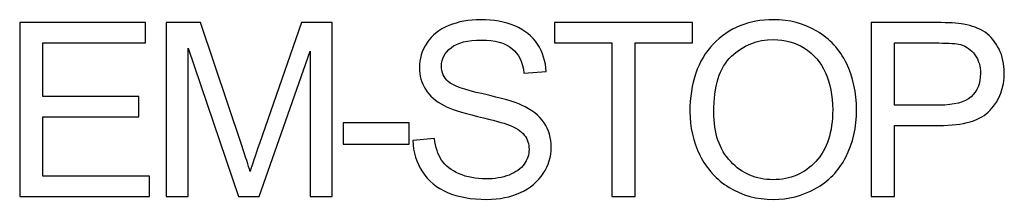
# Model space of a CAD drawing. Header units: millimetres. Extents: x 7143 to 9546, y -1575 to -869.
# Tile 4 of 94: x 7244 to 7265, y -1331 to -1327. Entities that reach past the tile are written whole.
import ezdxf

# ---------------------------------------------------------------- set-up
doc = ezdxf.new("R2010")
doc.units = ezdxf.units.MM
doc.header["$LTSCALE"] = 3

msp = doc.modelspace()

# ---------------------------------------------------------------- linework, layer by layer
at = {"linetype": 'Continuous', "lineweight": 30}
for points, knots in [([(7243.762, -1330.972), (7243.762, -1330.972), (7243.762, -1327.183), (7243.762, -1327.183), (7243.762, -1327.183), (7243.762, -1327.183), (7246.498, -1327.183), (7246.498, -1327.183), (7246.498, -1327.183), (7246.498, -1327.183), (7246.498, -1327.628), (7246.498, -1327.628), (7246.498, -1327.628), (7246.498, -1327.628), (7244.265, -1327.628), (7244.265, -1327.628), (7244.265, -1327.628), (7244.265, -1327.628), (7244.265, -1328.792), (7244.265, -1328.792), (7244.265, -1328.792), (7244.265, -1328.792), (7246.355, -1328.792), (7246.355, -1328.792), (7246.355, -1328.792), (7246.355, -1328.792), (7246.355, -1329.237), (7246.355, -1329.237), (7246.355, -1329.237), (7246.355, -1329.237), (7244.265, -1329.237), (7244.265, -1329.237), (7244.265, -1329.237), (7244.265, -1329.237), (7244.265, -1330.528), (7244.265, -1330.528), (7244.265, -1330.528), (7244.265, -1330.528), (7246.588, -1330.528), (7246.588, -1330.528), (7246.588, -1330.528), (7246.588, -1330.528), (7246.588, -1330.972), (7246.588, -1330.972), (7246.588, -1330.972), (7246.588, -1330.972), (7243.762, -1330.972), (7243.762, -1330.972)], [0, 0, 0, 0, 0.076923, 0.076923, 0.076923, 0.076923, 0.153846, 0.153846, 0.153846, 0.153846, 0.230769, 0.230769, 0.230769, 0.230769, 0.307692, 0.307692, 0.307692, 0.307692, 0.384615, 0.384615, 0.384615, 0.384615, 0.461538, 0.461538, 0.461538, 0.461538, 0.538462, 0.538462, 0.538462, 0.538462, 0.615385, 0.615385, 0.615385, 0.615385, 0.692308, 0.692308, 0.692308, 0.692308, 0.769231, 0.769231, 0.769231, 0.769231, 0.846154, 0.846154, 0.846154, 0.846154, 1, 1, 1, 1]), ([(7246.947, -1330.972), (7246.947, -1330.972), (7246.947, -1327.183), (7246.947, -1327.183), (7246.947, -1327.183), (7246.947, -1327.183), (7247.698, -1327.183), (7247.698, -1327.183), (7247.698, -1327.183), (7247.698, -1327.183), (7248.594, -1329.865), (7248.594, -1329.865), (7248.594, -1329.865), (7248.677, -1330.115), (7248.737, -1330.302), (7248.775, -1330.426), (7248.775, -1330.426), (7248.818, -1330.289), (7248.886, -1330.086), (7248.978, -1329.819), (7248.978, -1329.819), (7248.978, -1329.819), (7249.89, -1327.183), (7249.89, -1327.183), (7249.89, -1327.183), (7249.89, -1327.183), (7250.561, -1327.183), (7250.561, -1327.183), (7250.561, -1327.183), (7250.561, -1327.183), (7250.561, -1330.972), (7250.561, -1330.972), (7250.561, -1330.972), (7250.561, -1330.972), (7250.079, -1330.972), (7250.079, -1330.972), (7250.079, -1330.972), (7250.079, -1330.972), (7250.079, -1327.803), (7250.079, -1327.803), (7250.079, -1327.803), (7250.079, -1327.803), (7248.973, -1330.972), (7248.973, -1330.972), (7248.973, -1330.972), (7248.973, -1330.972), (7248.522, -1330.972), (7248.522, -1330.972), (7248.522, -1330.972), (7248.522, -1330.972), (7247.428, -1327.744), (7247.428, -1327.744), (7247.428, -1327.744), (7247.428, -1327.744), (7247.428, -1330.972), (7247.428, -1330.972), (7247.428, -1330.972), (7247.428, -1330.972), (7246.947, -1330.972), (7246.947, -1330.972)], [0, 0, 0, 0, 0.0625, 0.0625, 0.0625, 0.0625, 0.125, 0.125, 0.125, 0.125, 0.1875, 0.1875, 0.1875, 0.1875, 0.25, 0.25, 0.25, 0.25, 0.3125, 0.3125, 0.3125, 0.3125, 0.375, 0.375, 0.375, 0.375, 0.4375, 0.4375, 0.4375, 0.4375, 0.5, 0.5, 0.5, 0.5, 0.5625, 0.5625, 0.5625, 0.5625, 0.625, 0.625, 0.625, 0.625, 0.6875, 0.6875, 0.6875, 0.6875, 0.75, 0.75, 0.75, 0.75, 0.8125, 0.8125, 0.8125, 0.8125, 0.875, 0.875, 0.875, 0.875, 1, 1, 1, 1]), ([(7252.315, -1329.755), (7252.315, -1329.755), (7252.786, -1329.713), (7252.786, -1329.713), (7252.786, -1329.713), (7252.808, -1329.903), (7252.86, -1330.059), (7252.942, -1330.182), (7252.942, -1330.182), (7253.024, -1330.304), (7253.151, -1330.403), (7253.323, -1330.478), (7253.323, -1330.478), (7253.495, -1330.553), (7253.689, -1330.591), (7253.904, -1330.591), (7253.904, -1330.591), (7254.095, -1330.591), (7254.264, -1330.563), (7254.41, -1330.506), (7254.41, -1330.506), (7254.557, -1330.448), (7254.665, -1330.37), (7254.737, -1330.27), (7254.737, -1330.27), (7254.808, -1330.171), (7254.844, -1330.062), (7254.844, -1329.946), (7254.844, -1329.946), (7254.844, -1329.827), (7254.81, -1329.724), (7254.741, -1329.635), (7254.741, -1329.635), (7254.672, -1329.547), (7254.558, -1329.473), (7254.4, -1329.412), (7254.4, -1329.412), (7254.298, -1329.373), (7254.073, -1329.312), (7253.725, -1329.228), (7253.725, -1329.228), (7253.377, -1329.144), (7253.133, -1329.065), (7252.994, -1328.991), (7252.994, -1328.991), (7252.813, -1328.896), (7252.679, -1328.778), (7252.591, -1328.638), (7252.591, -1328.638), (7252.502, -1328.497), (7252.458, -1328.34), (7252.458, -1328.166), (7252.458, -1328.166), (7252.458, -1327.974), (7252.512, -1327.795), (7252.621, -1327.629), (7252.621, -1327.629), (7252.729, -1327.462), (7252.887, -1327.336), (7253.096, -1327.25), (7253.096, -1327.25), (7253.304, -1327.163), (7253.536, -1327.12), (7253.791, -1327.12), (7253.791, -1327.12), (7254.072, -1327.12), (7254.319, -1327.165), (7254.534, -1327.256), (7254.534, -1327.256), (7254.748, -1327.346), (7254.913, -1327.479), (7255.028, -1327.655), (7255.028, -1327.655), (7255.144, -1327.831), (7255.206, -1328.03), (7255.215, -1328.252), (7255.215, -1328.252), (7255.215, -1328.252), (7254.733, -1328.289), (7254.733, -1328.289), (7254.733, -1328.289), (7254.707, -1328.05), (7254.62, -1327.87), (7254.471, -1327.748), (7254.471, -1327.748), (7254.322, -1327.625), (7254.101, -1327.564), (7253.81, -1327.564), (7253.81, -1327.564), (7253.507, -1327.564), (7253.286, -1327.62), (7253.147, -1327.731), (7253.147, -1327.731), (7253.009, -1327.842), (7252.939, -1327.976), (7252.939, -1328.133), (7252.939, -1328.133), (7252.939, -1328.269), (7252.988, -1328.381), (7253.086, -1328.469), (7253.086, -1328.469), (7253.183, -1328.557), (7253.435, -1328.647), (7253.842, -1328.739), (7253.842, -1328.739), (7254.25, -1328.832), (7254.529, -1328.912), (7254.681, -1328.981), (7254.681, -1328.981), (7254.901, -1329.082), (7255.064, -1329.21), (7255.169, -1329.366), (7255.169, -1329.366), (7255.274, -1329.521), (7255.326, -1329.7), (7255.326, -1329.903), (7255.326, -1329.903), (7255.326, -1330.105), (7255.268, -1330.294), (7255.153, -1330.472), (7255.153, -1330.472), (7255.037, -1330.65), (7254.872, -1330.789), (7254.656, -1330.888), (7254.656, -1330.888), (7254.44, -1330.986), (7254.198, -1331.036), (7253.927, -1331.036), (7253.927, -1331.036), (7253.585, -1331.036), (7253.298, -1330.985), (7253.067, -1330.886), (7253.067, -1330.886), (7252.835, -1330.786), (7252.654, -1330.636), (7252.523, -1330.435), (7252.523, -1330.435), (7252.391, -1330.235), (7252.322, -1330.008), (7252.315, -1329.755)], [0, 0, 0, 0, 0.027778, 0.027778, 0.027778, 0.027778, 0.055556, 0.055556, 0.055556, 0.055556, 0.083333, 0.083333, 0.083333, 0.083333, 0.111111, 0.111111, 0.111111, 0.111111, 0.138889, 0.138889, 0.138889, 0.138889, 0.166667, 0.166667, 0.166667, 0.166667, 0.194444, 0.194444, 0.194444, 0.194444, 0.222222, 0.222222, 0.222222, 0.222222, 0.25, 0.25, 0.25, 0.25, 0.277778, 0.277778, 0.277778, 0.277778, 0.305556, 0.305556, 0.305556, 0.305556, 0.333333, 0.333333, 0.333333, 0.333333, 0.361111, 0.361111, 0.361111, 0.361111, 0.388889, 0.388889, 0.388889, 0.388889, 0.416667, 0.416667, 0.416667, 0.416667, 0.444444, 0.444444, 0.444444, 0.444444, 0.472222, 0.472222, 0.472222, 0.472222, 0.5, 0.5, 0.5, 0.5, 0.527778, 0.527778, 0.527778, 0.527778, 0.555556, 0.555556, 0.555556, 0.555556, 0.583333, 0.583333, 0.583333, 0.583333, 0.611111, 0.611111, 0.611111, 0.611111, 0.638889, 0.638889, 0.638889, 0.638889, 0.666667, 0.666667, 0.666667, 0.666667, 0.694444, 0.694444, 0.694444, 0.694444, 0.722222, 0.722222, 0.722222, 0.722222, 0.75, 0.75, 0.75, 0.75, 0.777778, 0.777778, 0.777778, 0.777778, 0.805556, 0.805556, 0.805556, 0.805556, 0.833333, 0.833333, 0.833333, 0.833333, 0.861111, 0.861111, 0.861111, 0.861111, 0.888889, 0.888889, 0.888889, 0.888889, 0.916667, 0.916667, 0.916667, 0.916667, 0.944444, 0.944444, 0.944444, 0.944444, 1, 1, 1, 1]), ([(7256.647, -1330.972), (7256.647, -1330.972), (7256.647, -1327.628), (7256.647, -1327.628), (7256.647, -1327.628), (7256.647, -1327.628), (7255.398, -1327.628), (7255.398, -1327.628), (7255.398, -1327.628), (7255.398, -1327.628), (7255.398, -1327.183), (7255.398, -1327.183), (7255.398, -1327.183), (7255.398, -1327.183), (7258.399, -1327.183), (7258.399, -1327.183), (7258.399, -1327.183), (7258.399, -1327.183), (7258.399, -1327.628), (7258.399, -1327.628), (7258.399, -1327.628), (7258.399, -1327.628), (7257.15, -1327.628), (7257.15, -1327.628), (7257.15, -1327.628), (7257.15, -1327.628), (7257.15, -1330.972), (7257.15, -1330.972), (7257.15, -1330.972), (7257.15, -1330.972), (7256.647, -1330.972), (7256.647, -1330.972)], [0, 0, 0, 0, 0.111111, 0.111111, 0.111111, 0.111111, 0.222222, 0.222222, 0.222222, 0.222222, 0.333333, 0.333333, 0.333333, 0.333333, 0.444444, 0.444444, 0.444444, 0.444444, 0.555556, 0.555556, 0.555556, 0.555556, 0.666667, 0.666667, 0.666667, 0.666667, 0.777778, 0.777778, 0.777778, 0.777778, 1, 1, 1, 1]), ([(7258.343, -1329.128), (7258.343, -1328.5), (7258.513, -1328.008), (7258.85, -1327.653), (7258.85, -1327.653), (7259.188, -1327.297), (7259.624, -1327.12), (7260.158, -1327.12), (7260.158, -1327.12), (7260.508, -1327.12), (7260.823, -1327.204), (7261.105, -1327.37), (7261.105, -1327.37), (7261.385, -1327.537), (7261.599, -1327.77), (7261.747, -1328.069), (7261.747, -1328.069), (7261.894, -1328.367), (7261.968, -1328.706), (7261.968, -1329.084), (7261.968, -1329.084), (7261.968, -1329.468), (7261.89, -1329.812), (7261.735, -1330.114), (7261.735, -1330.114), (7261.58, -1330.418), (7261.36, -1330.647), (7261.076, -1330.802), (7261.076, -1330.802), (7260.792, -1330.958), (7260.485, -1331.036), (7260.156, -1331.036), (7260.156, -1331.036), (7259.798, -1331.036), (7259.48, -1330.949), (7259.199, -1330.777), (7259.199, -1330.777), (7258.918, -1330.605), (7258.705, -1330.371), (7258.56, -1330.073), (7258.56, -1330.073), (7258.416, -1329.775), (7258.343, -1329.461), (7258.343, -1329.128)], [0, 0, 0, 0, 0.083333, 0.083333, 0.083333, 0.083333, 0.166667, 0.166667, 0.166667, 0.166667, 0.25, 0.25, 0.25, 0.25, 0.333333, 0.333333, 0.333333, 0.333333, 0.416667, 0.416667, 0.416667, 0.416667, 0.5, 0.5, 0.5, 0.5, 0.583333, 0.583333, 0.583333, 0.583333, 0.666667, 0.666667, 0.666667, 0.666667, 0.75, 0.75, 0.75, 0.75, 0.833333, 0.833333, 0.833333, 0.833333, 1, 1, 1, 1]), ([(7262.289, -1330.972), (7262.289, -1330.972), (7262.289, -1327.183), (7262.289, -1327.183), (7262.289, -1327.183), (7262.289, -1327.183), (7263.719, -1327.183), (7263.719, -1327.183), (7263.719, -1327.183), (7263.97, -1327.183), (7264.163, -1327.196), (7264.296, -1327.22), (7264.296, -1327.22), (7264.482, -1327.25), (7264.638, -1327.31), (7264.764, -1327.396), (7264.764, -1327.396), (7264.89, -1327.483), (7264.992, -1327.605), (7265.068, -1327.761), (7265.068, -1327.761), (7265.145, -1327.917), (7265.183, -1328.089), (7265.183, -1328.277), (7265.183, -1328.277), (7265.183, -1328.598), (7265.081, -1328.871), (7264.875, -1329.093), (7264.875, -1329.093), (7264.671, -1329.316), (7264.299, -1329.427), (7263.763, -1329.427), (7263.763, -1329.427), (7263.763, -1329.427), (7262.791, -1329.427), (7262.791, -1329.427), (7262.791, -1329.427), (7262.791, -1329.427), (7262.791, -1330.972), (7262.791, -1330.972), (7262.791, -1330.972), (7262.791, -1330.972), (7262.289, -1330.972), (7262.289, -1330.972)], [0, 0, 0, 0, 0.083333, 0.083333, 0.083333, 0.083333, 0.166667, 0.166667, 0.166667, 0.166667, 0.25, 0.25, 0.25, 0.25, 0.333333, 0.333333, 0.333333, 0.333333, 0.416667, 0.416667, 0.416667, 0.416667, 0.5, 0.5, 0.5, 0.5, 0.583333, 0.583333, 0.583333, 0.583333, 0.666667, 0.666667, 0.666667, 0.666667, 0.75, 0.75, 0.75, 0.75, 0.833333, 0.833333, 0.833333, 0.833333, 1, 1, 1, 1]), ([(7258.862, -1329.137), (7258.862, -1329.593), (7258.984, -1329.952), (7259.23, -1330.214), (7259.23, -1330.214), (7259.475, -1330.476), (7259.783, -1330.607), (7260.153, -1330.607), (7260.153, -1330.607), (7260.53, -1330.607), (7260.84, -1330.475), (7261.084, -1330.21), (7261.084, -1330.21), (7261.328, -1329.946), (7261.449, -1329.57), (7261.449, -1329.083), (7261.449, -1329.083), (7261.449, -1328.775), (7261.397, -1328.506), (7261.293, -1328.277), (7261.293, -1328.277), (7261.189, -1328.048), (7261.037, -1327.87), (7260.837, -1327.743), (7260.837, -1327.743), (7260.635, -1327.617), (7260.411, -1327.554), (7260.161, -1327.554), (7260.161, -1327.554), (7259.806, -1327.554), (7259.501, -1327.676), (7259.245, -1327.919), (7259.245, -1327.919), (7258.99, -1328.162), (7258.862, -1328.568), (7258.862, -1329.137)], [0, 0, 0, 0, 0.1, 0.1, 0.1, 0.1, 0.2, 0.2, 0.2, 0.2, 0.3, 0.3, 0.3, 0.3, 0.4, 0.4, 0.4, 0.4, 0.5, 0.5, 0.5, 0.5, 0.6, 0.6, 0.6, 0.6, 0.7, 0.7, 0.7, 0.7, 0.8, 0.8, 0.8, 0.8, 1, 1, 1, 1]), ([(7262.791, -1328.983), (7262.791, -1328.983), (7263.77, -1328.983), (7263.77, -1328.983), (7263.77, -1328.983), (7264.095, -1328.983), (7264.324, -1328.923), (7264.461, -1328.802), (7264.461, -1328.802), (7264.597, -1328.681), (7264.664, -1328.512), (7264.664, -1328.292), (7264.664, -1328.292), (7264.664, -1328.134), (7264.625, -1327.998), (7264.545, -1327.885), (7264.545, -1327.885), (7264.464, -1327.773), (7264.358, -1327.698), (7264.228, -1327.661), (7264.228, -1327.661), (7264.143, -1327.639), (7263.987, -1327.628), (7263.76, -1327.628), (7263.76, -1327.628), (7263.76, -1327.628), (7262.791, -1327.628), (7262.791, -1327.628), (7262.791, -1327.628), (7262.791, -1327.628), (7262.791, -1328.983), (7262.791, -1328.983)], [0, 0, 0, 0, 0.111111, 0.111111, 0.111111, 0.111111, 0.222222, 0.222222, 0.222222, 0.222222, 0.333333, 0.333333, 0.333333, 0.333333, 0.444444, 0.444444, 0.444444, 0.444444, 0.555556, 0.555556, 0.555556, 0.555556, 0.666667, 0.666667, 0.666667, 0.666667, 0.777778, 0.777778, 0.777778, 0.777778, 1, 1, 1, 1]), ([(7250.797, -1329.835), (7250.797, -1329.835), (7250.797, -1329.369), (7250.797, -1329.369), (7250.797, -1329.369), (7250.797, -1329.369), (7252.237, -1329.369), (7252.237, -1329.369), (7252.237, -1329.369), (7252.237, -1329.369), (7252.237, -1329.835), (7252.237, -1329.835), (7252.237, -1329.835), (7252.237, -1329.835), (7250.797, -1329.835), (7250.797, -1329.835)], [0, 0, 0, 0, 0.2, 0.2, 0.2, 0.2, 0.4, 0.4, 0.4, 0.4, 0.6, 0.6, 0.6, 0.6, 1, 1, 1, 1])]:
    msp.add_open_spline(points, degree=3, knots=knots, dxfattribs=at)

doc.saveas('drawing.dxf')
